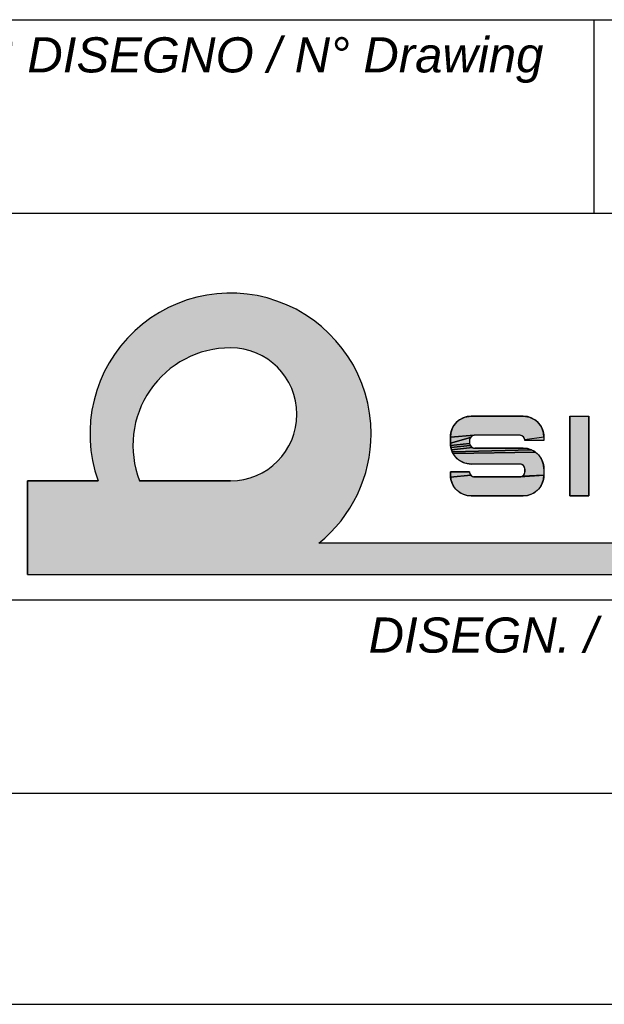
# Model space of a CAD drawing. Extents: x -849 to 1181, y 8 to 1248.
# Tile 28 of 35: x 1109 to 1143, y 8 to 64. Entities that reach past the tile are written whole.
import ezdxf

# ---------------------------------------------------------------- set-up
doc = ezdxf.new("R2010")
doc.units = 0
doc.header["$LTSCALE"] = 65.395
doc.layers.get('0').update_dxf_attribs({"linetype": 'CONTINUOUS'})
doc.layers.add('7_ALL_NOTE', color=7, linetype='CONTINUOUS')
doc.styles.add('TEXTSTYLE_2', font='ariali.ttf')

# ---------------------------------------------------------------- blocks, each defined once
blk = doc.blocks.new('SICOR_LOGO_BL0', base_point=(1142.225, 40.445))
at = {"linetype": 'CONTINUOUS'}
for points in [[(1134.908, 41.441), (1135.032, 41.447), (1137.988, 41.447), (1138.112, 41.441), (1138.234, 41.421), (1138.354, 41.389), (1138.469, 41.345), (1138.58, 41.289), (1138.684, 41.221), (1138.78, 41.143), (1138.867, 41.056), (1138.945, 40.96), (1139.013, 40.856), (1139.069, 40.745), (1139.113, 40.63), (1139.145, 40.51), (1139.165, 40.388), (1139.171, 40.264), (1138.085, 40.098), (1138.08, 40.129), (1138.072, 40.159), (1138.061, 40.188), (1138.047, 40.215), (1138.03, 40.241), (1138.011, 40.265), (1137.989, 40.287), (1137.965, 40.306), (1137.939, 40.323), (1137.911, 40.337), (1137.883, 40.348), (1137.853, 40.356), (1137.822, 40.361), (1137.791, 40.363), (1135.229, 40.363), (1135.198, 40.361), (1133.849, 40.264), (1133.855, 40.388), (1133.875, 40.51), (1133.907, 40.63), (1133.951, 40.745), (1134.007, 40.856), (1134.075, 40.96), (1134.153, 41.056), (1134.24, 41.143), (1134.336, 41.221), (1134.44, 41.289), (1134.551, 41.345), (1134.666, 41.389), (1134.786, 41.421)], [(1135.009, 40.265), (1134.989, 40.241), (1133.849, 39.91), (1133.849, 40.264), (1135.198, 40.361), (1135.167, 40.356), (1135.137, 40.348), (1135.108, 40.337), (1135.081, 40.323), (1135.055, 40.306), (1135.031, 40.287)], [(1134.933, 39.929), (1134.935, 39.898), (1133.855, 39.786), (1133.849, 39.91), (1134.989, 40.241), (1134.973, 40.215), (1134.959, 40.188), (1134.947, 40.159), (1134.939, 40.129), (1134.935, 40.098), (1134.933, 40.067)], [(1134.959, 39.809), (1134.973, 39.781), (1133.875, 39.664), (1133.855, 39.786), (1134.935, 39.898), (1134.939, 39.868), (1134.947, 39.838)], [(1135.081, 39.673), (1135.108, 39.659), (1133.907, 39.544), (1133.875, 39.664), (1134.973, 39.781), (1134.989, 39.755), (1135.009, 39.731), (1135.031, 39.709), (1135.055, 39.69)], [(1138.354, 39.576), (1138.469, 39.531), (1133.951, 39.429), (1133.907, 39.544), (1135.108, 39.659), (1135.137, 39.648), (1135.167, 39.64), (1135.198, 39.635), (1135.229, 39.633), (1137.988, 39.633), (1138.112, 39.627), (1138.234, 39.608)], [(1138.58, 39.475), (1138.684, 39.408), (1134.007, 39.318), (1133.951, 39.429), (1138.469, 39.531)], [(1138.78, 39.33), (1138.867, 39.242), (1138.945, 39.146), (1139.013, 39.042), (1139.069, 38.932), (1139.113, 38.816), (1139.145, 38.697), (1139.165, 38.574), (1139.171, 38.451), (1139.171, 38.096), (1137.939, 38.037), (1137.965, 38.054), (1137.989, 38.073), (1138.011, 38.095), (1138.03, 38.119), (1138.047, 38.145), (1138.061, 38.173), (1138.072, 38.202), (1138.08, 38.232), (1138.085, 38.262), (1138.087, 38.293), (1138.087, 38.431), (1138.085, 38.462), (1138.08, 38.493), (1138.072, 38.523), (1138.061, 38.552), (1138.047, 38.579), (1138.03, 38.605), (1138.011, 38.629), (1137.989, 38.651), (1137.965, 38.671), (1137.939, 38.687), (1137.911, 38.701), (1137.883, 38.713), (1137.853, 38.721), (1137.822, 38.725), (1137.791, 38.727), (1135.032, 38.727), (1134.908, 38.734), (1134.786, 38.753), (1134.666, 38.785), (1134.551, 38.829), (1134.44, 38.885), (1134.336, 38.953), (1134.24, 39.031), (1134.153, 39.118), (1134.075, 39.215), (1134.007, 39.318), (1138.684, 39.408)], [(1134.989, 38.119), (1135.009, 38.095), (1133.855, 37.972), (1133.849, 38.096), (1133.849, 38.293), (1134.933, 38.293), (1134.935, 38.262), (1134.939, 38.232), (1134.947, 38.202), (1134.959, 38.173), (1134.973, 38.145)], [(1135.192, 38), (1137.791, 37.998), (1137.822, 37.999), (1139.171, 38.096), (1139.165, 37.972), (1139.145, 37.85), (1139.113, 37.731), (1139.069, 37.615), (1139.013, 37.505), (1138.945, 37.401), (1138.867, 37.305), (1138.78, 37.217), (1138.684, 37.139), (1138.58, 37.072), (1138.469, 37.016), (1138.354, 36.971), (1138.234, 36.939), (1138.112, 36.92), (1137.988, 36.913), (1135.032, 36.913), (1134.908, 36.92), (1134.786, 36.939), (1134.666, 36.971), (1134.551, 37.016), (1134.44, 37.072), (1134.336, 37.139), (1134.24, 37.217), (1134.153, 37.305), (1134.075, 37.401), (1134.007, 37.505), (1133.951, 37.615), (1133.907, 37.731), (1133.875, 37.85), (1133.855, 37.972), (1135.009, 38.095), (1135.031, 38.073), (1135.055, 38.054), (1135.081, 38.037), (1135.108, 38.023), (1135.137, 38.012), (1135.167, 38.004), (1135.198, 37.999), (1135.229, 37.998)], [(1137.939, 38.037), (1139.171, 38.096), (1137.822, 37.999), (1137.853, 38.004), (1137.883, 38.012), (1137.911, 38.023)]]:
    blk.add_hatch(color=1, dxfattribs=at).paths.add_polyline_path(points)
at = {"color": 1, "linetype": 'CONTINUOUS'}
for p, q in [((1137.988, 41.447), (1135.032, 41.447)), ((1140.649, 41.447), (1140.649, 36.913)), ((1140.649, 41.447), (1141.734, 41.447)), ((1140.649, 36.913), (1140.649, 41.447)), ((1140.649, 41.447), (1141.734, 41.447)), ((1140.649, 41.447), (1140.649, 36.913)), ((1140.649, 41.447), (1141.734, 41.447)), ((1141.734, 41.447), (1141.734, 36.913)), ((1141.734, 41.447), (1141.734, 36.913)), ((1141.734, 36.913), (1141.734, 41.447)), ((1137.791, 40.363), (1135.229, 40.363)), ((1133.849, 40.264), (1133.849, 39.91)), ((1134.933, 40.067), (1134.933, 39.929)), ((1139.171, 40.067), (1138.087, 40.067)), ((1139.171, 40.264), (1139.171, 40.067)), ((1137.988, 39.633), (1135.229, 39.633)), ((1137.791, 38.727), (1135.032, 38.727)), ((1134.933, 38.293), (1133.849, 38.293)), ((1133.849, 38.293), (1133.849, 38.096)), ((1138.087, 38.431), (1138.087, 38.293)), ((1139.171, 38.451), (1139.171, 38.096)), ((1109.78, 32.448), (1109.78, 37.781)), ((1109.78, 37.781), (1113.793, 37.781)), ((1113.793, 37.781), (1109.78, 37.781)), ((1109.78, 37.781), (1109.78, 32.448)), ((1113.793, 37.781), (1109.78, 37.781)), ((1109.78, 37.781), (1109.78, 32.448)), ((1121.336, 37.781), (1116.153, 37.781)), ((1121.336, 37.781), (1116.153, 37.781)), ((1116.153, 37.781), (1121.336, 37.781)), ((1137.791, 37.998), (1135.229, 37.998)), ((1135.032, 36.913), (1137.988, 36.913)), ((1140.649, 36.913), (1141.734, 36.913)), ((1141.734, 36.913), (1140.649, 36.913)), ((1140.649, 36.913), (1141.734, 36.913)), ((1180.003, 34.226), (1126.364, 34.226)), ((1180.003, 34.226), (1126.364, 34.226)), ((1180.003, 34.226), (1126.364, 34.226)), ((1109.78, 32.448), (1180.003, 32.448)), ((1109.78, 32.448), (1180.003, 32.448)), ((1109.78, 32.448), (1180.003, 32.448))]:
    blk.add_line(p, q, dxfattribs=at)
for points in [[(1134.908, 41.441), (1135.032, 41.447), (1137.988, 41.447), (1138.112, 41.441), (1138.234, 41.421), (1138.354, 41.389), (1138.469, 41.345), (1138.58, 41.289), (1138.684, 41.221), (1138.78, 41.143), (1138.867, 41.056), (1138.945, 40.96), (1139.013, 40.856), (1139.069, 40.745), (1139.113, 40.63), (1139.145, 40.51), (1139.165, 40.388), (1139.171, 40.264), (1138.085, 40.098), (1138.08, 40.129), (1138.072, 40.159), (1138.061, 40.188), (1138.047, 40.215), (1138.03, 40.241), (1138.011, 40.265), (1137.989, 40.287), (1137.965, 40.306), (1137.939, 40.323), (1137.911, 40.337), (1137.883, 40.348), (1137.853, 40.356), (1137.822, 40.361), (1137.791, 40.363), (1135.229, 40.363), (1135.198, 40.361), (1133.849, 40.264), (1133.855, 40.388), (1133.875, 40.51), (1133.907, 40.63), (1133.951, 40.745), (1134.007, 40.856), (1134.075, 40.96), (1134.153, 41.056), (1134.24, 41.143), (1134.336, 41.221), (1134.44, 41.289), (1134.551, 41.345), (1134.666, 41.389), (1134.786, 41.421), (1134.908, 41.441)], [(1135.009, 40.265), (1134.989, 40.241), (1133.849, 39.91), (1133.849, 40.264), (1135.198, 40.361), (1135.167, 40.356), (1135.137, 40.348), (1135.108, 40.337), (1135.081, 40.323), (1135.055, 40.306), (1135.031, 40.287), (1135.009, 40.265)], [(1134.933, 39.929), (1134.935, 39.898), (1133.855, 39.786), (1133.849, 39.91), (1134.989, 40.241), (1134.973, 40.215), (1134.959, 40.188), (1134.947, 40.159), (1134.939, 40.129), (1134.935, 40.098), (1134.933, 40.067), (1134.933, 39.929)], [(1134.959, 39.809), (1134.973, 39.781), (1133.875, 39.664), (1133.855, 39.786), (1134.935, 39.898), (1134.939, 39.868), (1134.947, 39.838), (1134.959, 39.809)], [(1135.081, 39.673), (1135.108, 39.659), (1133.907, 39.544), (1133.875, 39.664), (1134.973, 39.781), (1134.989, 39.755), (1135.009, 39.731), (1135.031, 39.709), (1135.055, 39.69), (1135.081, 39.673)], [(1138.354, 39.576), (1138.469, 39.531), (1133.951, 39.429), (1133.907, 39.544), (1135.108, 39.659), (1135.137, 39.648), (1135.167, 39.64), (1135.198, 39.635), (1135.229, 39.633), (1137.988, 39.633), (1138.112, 39.627), (1138.234, 39.608), (1138.354, 39.576)], [(1138.58, 39.475), (1138.684, 39.408), (1134.007, 39.318), (1133.951, 39.429), (1138.469, 39.531), (1138.58, 39.475)], [(1138.78, 39.33), (1138.867, 39.242), (1138.945, 39.146), (1139.013, 39.042), (1139.069, 38.932), (1139.113, 38.816), (1139.145, 38.697), (1139.165, 38.574), (1139.171, 38.451), (1139.171, 38.096), (1137.939, 38.037), (1137.965, 38.054), (1137.989, 38.073), (1138.011, 38.095), (1138.03, 38.119), (1138.047, 38.145), (1138.061, 38.173), (1138.072, 38.202), (1138.08, 38.232), (1138.085, 38.262), (1138.087, 38.293), (1138.087, 38.431), (1138.085, 38.462), (1138.08, 38.493), (1138.072, 38.523), (1138.061, 38.552), (1138.047, 38.579), (1138.03, 38.605), (1138.011, 38.629), (1137.989, 38.651), (1137.965, 38.671), (1137.939, 38.687), (1137.911, 38.701), (1137.883, 38.713), (1137.853, 38.721), (1137.822, 38.725), (1137.791, 38.727), (1135.032, 38.727), (1134.908, 38.734), (1134.786, 38.753), (1134.666, 38.785), (1134.551, 38.829), (1134.44, 38.885), (1134.336, 38.953), (1134.24, 39.031), (1134.153, 39.118), (1134.075, 39.215), (1134.007, 39.318), (1138.684, 39.408), (1138.78, 39.33)], [(1134.989, 38.119), (1135.009, 38.095), (1133.855, 37.972), (1133.849, 38.096), (1133.849, 38.293), (1134.933, 38.293), (1134.935, 38.262), (1134.939, 38.232), (1134.947, 38.202), (1134.959, 38.173), (1134.973, 38.145), (1134.989, 38.119)], [(1135.192, 38), (1137.791, 37.998), (1137.822, 37.999), (1139.171, 38.096), (1139.165, 37.972), (1139.145, 37.85), (1139.113, 37.731), (1139.069, 37.615), (1139.013, 37.505), (1138.945, 37.401), (1138.867, 37.305), (1138.78, 37.217), (1138.684, 37.139), (1138.58, 37.072), (1138.469, 37.016), (1138.354, 36.971), (1138.234, 36.939), (1138.112, 36.92), (1137.988, 36.913), (1135.032, 36.913), (1134.908, 36.92), (1134.786, 36.939), (1134.666, 36.971), (1134.551, 37.016), (1134.44, 37.072), (1134.336, 37.139), (1134.24, 37.217), (1134.153, 37.305), (1134.075, 37.401), (1134.007, 37.505), (1133.951, 37.615), (1133.907, 37.731), (1133.875, 37.85), (1133.855, 37.972), (1135.009, 38.095), (1135.031, 38.073), (1135.055, 38.054), (1135.081, 38.037), (1135.108, 38.023), (1135.137, 38.012), (1135.167, 38.004), (1135.198, 37.999), (1135.229, 37.998), (1135.192, 38)], [(1137.939, 38.037), (1139.171, 38.096), (1137.822, 37.999), (1137.853, 38.004), (1137.883, 38.012), (1137.911, 38.023), (1137.939, 38.037)]]:
    blk.add_lwpolyline(points, dxfattribs=at)
for centre, radius, start, end in [((1121.336, 40.448), 8, 0, 199.4712), ((1121.336, 40.448), 8, 0, 199.4712), ((1121.336, 40.448), 8, 0, 199.4712), ((1121.336, 40.448), 8, 0, 199.4712), ((1121.336, 39.781), 5.556, 90, 201.1002), ((1121.336, 39.781), 5.556, 90, 201.1002), ((1121.336, 39.781), 5.556, 90, 201.1002), ((1121.336, 41.559), 3.778, 270, 90), ((1121.336, 41.559), 3.778, 270, 90), ((1121.336, 41.559), 3.778, 270, 90), ((1135.032, 40.264), 1.183, 90, 180), ((1137.988, 40.264), 1.183, 0, 90), ((1121.336, 40.448), 8, 308.9424, 360), ((1121.336, 40.448), 8, 308.9424, 360), ((1121.336, 40.448), 8, 308.9424, 360), ((1121.336, 40.448), 8, 308.9424, 360), ((1135.229, 40.067), 0.296, 90, 180), ((1137.791, 40.067), 0.296, 0, 90), ((1135.032, 39.91), 1.183, 180, 270), ((1135.229, 39.929), 0.296, 180, 270), ((1137.988, 38.451), 1.183, 0, 90), ((1137.791, 38.431), 0.296, 0, 90), ((1135.032, 38.096), 1.183, 180, 270), ((1135.229, 38.293), 0.296, 180, 270), ((1137.791, 38.293), 0.296, 270, 360), ((1137.988, 38.096), 1.183, 270, 360)]:
    blk.add_arc(centre, radius, start, end, dxfattribs=at)
for points in [[(1118.943, 48.082), (1119.983, 48.333), (1123.174, 48.234)], [(1123.174, 48.234), (1124.197, 47.919), (1118.943, 48.082)], [(1119.983, 48.333), (1121.048, 48.443), (1122.118, 48.41)], [(1122.118, 48.41), (1123.174, 48.234), (1119.983, 48.333)], [(1117.008, 47.176), (1117.945, 47.694), (1125.168, 47.47)], [(1117.945, 47.694), (1118.943, 48.082), (1124.197, 47.919)], [(1124.197, 47.919), (1125.168, 47.47), (1117.945, 47.694)], [(1116.148, 46.538), (1117.008, 47.176), (1126.072, 46.896)], [(1125.168, 47.47), (1126.072, 46.896), (1117.008, 47.176)], [(1115.382, 45.791), (1116.148, 46.538), (1126.89, 46.206)], [(1126.072, 46.896), (1126.89, 46.206), (1116.148, 46.538)], [(1126.89, 46.206), (1127.609, 45.413), (1115.382, 45.791)], [(1114.722, 44.948), (1115.382, 45.791), (1120.704, 45.301)], [(1127.609, 45.413), (1121.336, 45.337), (1115.382, 45.791)], [(1121.336, 45.337), (1120.704, 45.301), (1115.382, 45.791)], [(1121.336, 45.337), (1127.609, 45.413), (1121.829, 45.305)], [(1121.829, 45.305), (1127.609, 45.413), (1122.314, 45.208)], [(1122.314, 45.208), (1127.609, 45.413), (1122.782, 45.049)], [(1122.782, 45.049), (1127.609, 45.413), (1123.225, 44.831)], [(1123.225, 44.831), (1127.609, 45.413), (1123.636, 44.556)], [(1127.609, 45.413), (1128.216, 44.531), (1123.636, 44.556)], [(1114.18, 44.025), (1114.722, 44.948), (1118.888, 44.769)], [(1120.08, 45.193), (1114.722, 44.948), (1120.704, 45.301)], [(1119.472, 45.015), (1114.722, 44.948), (1120.08, 45.193)], [(1119.472, 45.015), (1118.888, 44.769), (1114.722, 44.948)], [(1118.336, 44.458), (1114.18, 44.025), (1118.888, 44.769)], [(1117.824, 44.086), (1114.18, 44.025), (1118.336, 44.458)], [(1124.007, 44.23), (1123.636, 44.556), (1128.216, 44.531)], [(1124.007, 44.23), (1128.216, 44.531), (1124.333, 43.859)], [(1128.216, 44.531), (1128.699, 43.576), (1124.333, 43.859)], [(1113.767, 43.038), (1114.18, 44.025), (1117.357, 43.658)], [(1117.824, 44.086), (1117.357, 43.658), (1114.18, 44.025)], [(1124.608, 43.448), (1124.333, 43.859), (1128.699, 43.576)], [(1116.941, 43.18), (1113.767, 43.038), (1117.357, 43.658)], [(1116.941, 43.18), (1116.583, 42.658), (1113.767, 43.038)], [(1124.608, 43.448), (1128.699, 43.576), (1124.826, 43.005)], [(1128.699, 43.576), (1129.051, 42.565), (1124.826, 43.005)], [(1113.489, 42.004), (1113.767, 43.038), (1116.583, 42.658)], [(1116.286, 42.098), (1113.489, 42.004), (1116.583, 42.658)], [(1124.985, 42.537), (1124.826, 43.005), (1129.051, 42.565)], [(1124.985, 42.537), (1129.051, 42.565), (1125.081, 42.052)], [(1125.081, 42.052), (1129.051, 42.565), (1125.114, 41.559)], [(1129.051, 42.565), (1129.264, 41.516), (1125.114, 41.559)], [(1113.351, 40.943), (1113.489, 42.004), (1116.056, 41.508)], [(1116.286, 42.098), (1116.056, 41.508), (1113.489, 42.004)], [(1116.056, 41.508), (1115.893, 40.896), (1113.351, 40.943)], [(1125.081, 41.066), (1129.264, 41.516), (1124.985, 40.581)], [(1129.264, 41.516), (1129.336, 40.448), (1124.985, 40.581)], [(1125.081, 41.066), (1125.114, 41.559), (1129.264, 41.516)], [(1140.649, 36.913), (1140.649, 41.447), (1141.734, 36.913), (1141.734, 41.447)], [(1113.357, 39.872), (1113.351, 40.943), (1115.893, 40.896)], [(1115.802, 40.27), (1113.357, 39.872), (1115.893, 40.896)], [(1124.826, 40.113), (1124.985, 40.581), (1129.336, 40.448)], [(1129.336, 40.448), (1129.31, 39.801), (1124.826, 40.113)], [(1115.802, 40.27), (1115.782, 39.637), (1113.357, 39.872)], [(1113.505, 38.812), (1113.357, 39.872), (1115.782, 39.637)], [(1124.608, 39.67), (1129.31, 39.801), (1124.333, 39.259)], [(1129.31, 39.801), (1129.231, 39.158), (1124.333, 39.259)], [(1124.608, 39.67), (1124.826, 40.113), (1129.31, 39.801)], [(1138.085, 40.098), (1139.171, 40.264), (1138.087, 40.067), (1139.171, 40.067)], [(1115.835, 39.005), (1113.505, 38.812), (1115.782, 39.637)], [(1124.007, 38.888), (1124.333, 39.259), (1129.231, 39.158)], [(1115.835, 39.005), (1115.959, 38.384), (1113.505, 38.812)], [(1113.793, 37.781), (1113.505, 38.812), (1115.959, 38.384)], [(1124.007, 38.888), (1129.231, 39.158), (1123.636, 38.562)], [(1129.231, 39.158), (1129.101, 38.523), (1123.636, 38.562)], [(1115.959, 38.384), (1116.153, 37.781), (1113.793, 37.781)], [(1122.782, 38.069), (1129.101, 38.523), (1122.314, 37.91)], [(1129.101, 38.523), (1128.92, 37.901), (1122.314, 37.91)], [(1123.225, 38.288), (1129.101, 38.523), (1122.782, 38.069)], [(1123.225, 38.288), (1123.636, 38.562), (1129.101, 38.523)], [(1128.689, 37.295), (1109.78, 32.448), (1121.336, 37.781)], [(1121.336, 37.781), (1109.78, 32.448), (1116.153, 37.781)], [(1116.153, 37.781), (1109.78, 32.448), (1113.793, 37.781)], [(1109.78, 32.448), (1109.78, 37.781), (1113.793, 37.781)], [(1121.829, 37.814), (1128.92, 37.901), (1121.336, 37.781)], [(1128.92, 37.901), (1128.689, 37.295), (1121.336, 37.781)], [(1121.829, 37.814), (1122.314, 37.91), (1128.92, 37.901)], [(1128.409, 36.711), (1109.78, 32.448), (1128.689, 37.295)], [(1128.084, 36.151), (1109.78, 32.448), (1128.409, 36.711)], [(1127.714, 35.619), (1109.78, 32.448), (1128.084, 36.151)], [(1127.302, 35.118), (1109.78, 32.448), (1127.714, 35.619)], [(1126.851, 34.653), (1109.78, 32.448), (1127.302, 35.118)], [(1126.364, 34.226), (1109.78, 32.448), (1126.851, 34.653)], [(1180.003, 34.226), (1109.78, 32.448), (1126.364, 34.226)], [(1180.003, 34.226), (1180.003, 32.448), (1109.78, 32.448)]]:
    blk.add_solid(points, dxfattribs=at)

msp = doc.modelspace()

# ---------------------------------------------------------------- linework, layer by layer
at = {"color": 2, "linetype": 'CONTINUOUS'}
for p, q in [((987, 64), (1181, 64)), ((1142, 64), (1142, 53)), ((1065, 53), (1181, 53)), ((987, 31), (1181, 31)), ((987, 20), (1181, 20)), ((987, 8), (1181, 8))]:
    msp.add_line(p, q, dxfattribs=at)
at = {"color": 7, "linetype": 'CONTINUOUS'}
msp.add_line((8, 8), (1181, 8), dxfattribs=at)

# ---------------------------------------------------------------- block references
at = {"color": 2, "linetype": 'CONTINUOUS'}
msp.add_blockref('SICOR_LOGO_BL0', (1142.225, 40.445), dxfattribs=at)

# ---------------------------------------------------------------- texts
at = {"layer": '7_ALL_NOTE', "color": 1, "linetype": 'CONTINUOUS', "char_height": 2, "attachment_point": 2, "style": 'TEXTSTYLE_2'}
for s, insert, width in [('N° DISEGNO / N° Drawing', (1122.5, 63), 33.22677), ('DISEGN. / Drawn by', (1142, 30), 25.73978)]:
    msp.add_mtext(s, dxfattribs=dict(at, insert=insert, width=width))

doc.saveas('drawing.dxf')
